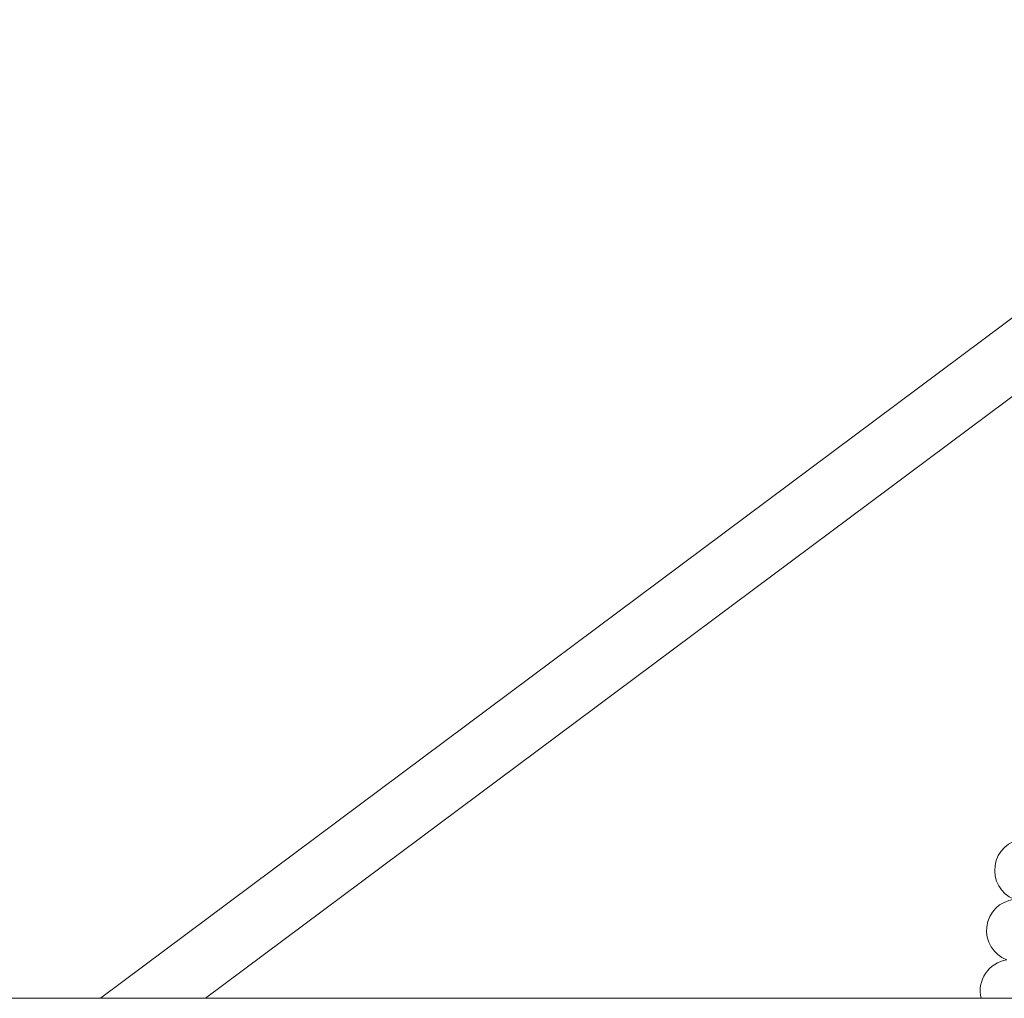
# Model space of a CAD drawing. Header units: metres. Extents: x 5484066 to 5586315, y 5680530 to 5718493.
# Tile 81 of 110: x 5516295.666 to 5516295.916, y 5683347.297 to 5683347.546. Entities that reach past the tile are written whole.
import ezdxf

# ---------------------------------------------------------------- set-up
doc = ezdxf.new("R2010")
doc.units = ezdxf.units.M
doc.layers.add('01-SIM Weglinie-PZT-PTW_06-10-2025$0$A-Plac-Zabaw', color=81, linetype='Continuous')
doc.layers.add('_xref', color=7, linetype='Continuous')

# ---------------------------------------------------------------- blocks, each defined once
blk = doc.blocks.new('01-SIM Weglinie-PZT-PTW_06-10-2025$0$Bocianie gniazdo-Junior')
at = {"lineweight": 0}
for p, q in [((-4.684, 150.026), (-4.684, -149.974)), ((-28.32, -40.323), (-4.684, -71.984)), ((-29.602, -41.281), (-4.684, -74.658))]:
    blk.add_line(p, q, dxfattribs=at)
for centre, start, end in [((-7.944, -51.097), 185.3875, 337.4696), ((-6.411, -51.304), 187.1018, 339.1839), ((-4.873, -51.466), 188.8161, 283.6913)]:
    blk.add_arc(centre, 0.8, start, end, dxfattribs=at)
blk = doc.blocks.new('01-SIM Weglinie-PZT-PTW_06-10-2025')
at = {"layer": '01-SIM Weglinie-PZT-PTW_06-10-2025$0$A-Plac-Zabaw', "xscale": 0.01, "yscale": 0.01, "zscale": 0.01, "rotation": 270.0000000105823}
blk.add_blockref('01-SIM Weglinie-PZT-PTW_06-10-2025$0$Bocianie gniazdo-Junior', (5516296.43293, 5683347.25007), dxfattribs=at)

msp = doc.modelspace()

# ---------------------------------------------------------------- block references
at = {"layer": '_xref'}
msp.add_blockref('01-SIM Weglinie-PZT-PTW_06-10-2025', (0, 0), dxfattribs=at)

doc.saveas('drawing.dxf')
